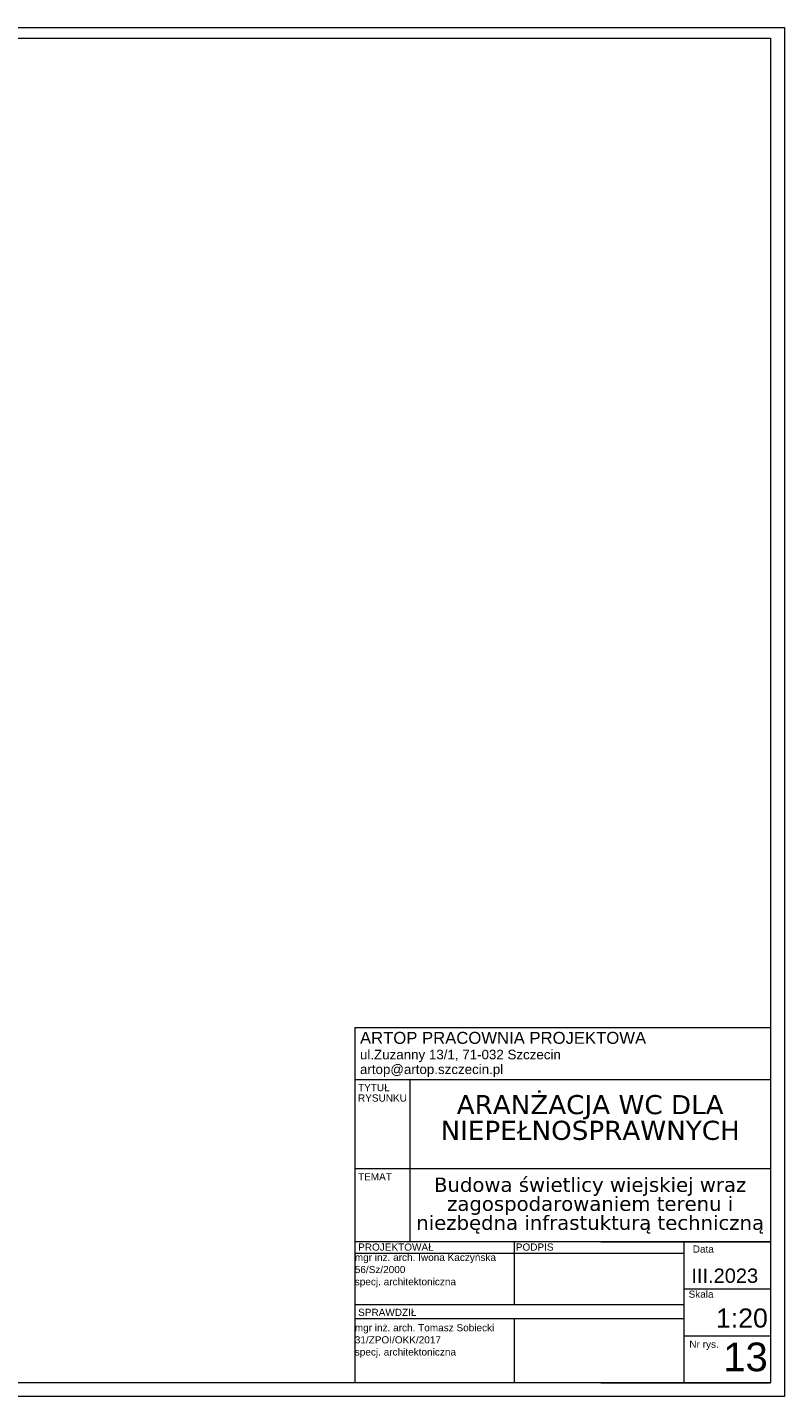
# Model space of a CAD drawing. Extents: x 5465377 to 5465550, y 5925276 to 5925338.
# Tile 119 of 182: x 5465437.56 to 5465440.73, y 5925311.59 to 5925317.32. Entities that reach past the tile are written whole.
import ezdxf

# ---------------------------------------------------------------- set-up
doc = ezdxf.new("R2010")
doc.units = 0
doc.header["$MEASUREMENT"] = 0
for name, color, linetype, lineweight in [('tabelki_Nr_pióra__141_Nr_Pióra__141', 7, 'Continuous', 0), ('tabelki_Nr_pióra__7_Nr_Pióra__141', 7, 'Continuous', 0), ('zzz_elewacje_Nr_pióra__141_Nr_Pióra__141', 7, 'Continuous', 0)]:
    doc.layers.add(name, color=color, linetype=linetype, lineweight=lineweight)
doc.styles.add('GENERATED_STYLE_1', font='arial.ttf')
doc.styles.add('GENERATED_STYLE_4', font='arial.ttf')
doc.styles.add('GENERATED_STYLE_6', font='verdana.ttf')

msp = doc.modelspace()

# ---------------------------------------------------------------- linework, layer by layer
at = {"layer": 'tabelki_Nr_pióra__141_Nr_Pióra__141', "linetype": 'Continuous'}
for p, q in [((5465438.9281, 5925313.1361), (5465440.6705, 5925313.1361)), ((5465438.9281, 5925313.1361), (5465438.9281, 5925311.648)), ((5465440.6705, 5925313.1361), (5465440.6705, 5925311.648)), ((5465440.6705, 5925312.9171), (5465438.9281, 5925312.9171)), ((5465440.6705, 5925312.9171), (5465438.9281, 5925312.9171)), ((5465439.1582, 5925312.9171), (5465439.1582, 5925312.2387)), ((5465440.6705, 5925312.5443), (5465438.9281, 5925312.5443)), ((5465440.6705, 5925312.2387), (5465438.9281, 5925312.2387)), ((5465440.6705, 5925312.2387), (5465438.9281, 5925312.2387)), ((5465439.5965, 5925312.2387), (5465439.5965, 5925311.9764)), ((5465439.9593, 5925312.2387), (5465440.6705, 5925312.2387)), ((5465440.3064, 5925312.2387), (5465440.3064, 5925311.648)), ((5465440.3064, 5925312.1895), (5465438.9281, 5925312.1895)), ((5465440.3064, 5925312.0418), (5465440.6705, 5925312.0418)), ((5465440.3064, 5925311.9751), (5465438.9281, 5925311.9751)), ((5465440.3064, 5925311.9161), (5465438.9281, 5925311.9161)), ((5465439.5965, 5925311.9161), (5465439.5965, 5925311.648)), ((5465440.3064, 5925311.8449), (5465440.6705, 5925311.8449)), ((5465439.9593, 5925311.648), (5465438.9281, 5925311.648)), ((5465440.6705, 5925311.648), (5465438.9281, 5925311.648)), ((5465439.9593, 5925311.648), (5465440.6705, 5925311.648))]:
    msp.add_line(p, q, dxfattribs=at)
at = {"layer": 'zzz_elewacje_Nr_pióra__141_Nr_Pióra__141', "linetype": 'Continuous', "flags": 128}
for points in [[(5465432.6092, 5925317.3238), (5465440.7291, 5925317.3238), (5465440.7291, 5925311.5904), (5465432.6092, 5925311.5904)], [(5465432.9503, 5925317.2782), (5465440.6705, 5925317.2782), (5465440.6705, 5925311.648), (5465432.9503, 5925311.648)]]:
    msp.add_lwpolyline(points, close=True, dxfattribs=at)

# ---------------------------------------------------------------- texts
at = {"layer": 'tabelki_Nr_pióra__7_Nr_Pióra__141', "linetype": 'Continuous', "attachment_point": 7}
for s, insert, char_height, style in [('{ARTOP PRACOWNIA PROJEKTOWA }', (5465438.9498, 5925313.0669), 0.05, 'GENERATED_STYLE_4'), ('{ul.Zuzanny 13/1, 71-032 Szczecin }', (5465438.9498, 5925312.9906), 0.04, 'GENERATED_STYLE_1'), ('{artop@artop.szczecin.pl }', (5465438.9498, 5925312.929), 0.04, 'GENERATED_STYLE_1'), ('{TEMAT}', (5465438.9415, 5925312.496), 0.03, 'GENERATED_STYLE_1'), ('{PROJEKTOWAŁ }', (5465438.942, 5925312.2012), 0.03, 'GENERATED_STYLE_1'), ('{PODPIS }', (5465439.6027, 5925312.2012), 0.03, 'GENERATED_STYLE_1'), ('{ Data}', (5465440.3324, 5925312.193), 0.03, 'GENERATED_STYLE_1'), ('{III.2023}', (5465440.3384, 5925312.0659), 0.06, 'GENERATED_STYLE_4'), ('{ Skala}', (5465440.3149, 5925312.0039), 0.03, 'GENERATED_STYLE_1'), ('{SPRAWDZIŁ}', (5465438.942, 5925311.9278), 0.03, 'GENERATED_STYLE_1'), ('{ 1:20}', (5465440.4103, 5925311.8783), 0.08, 'GENERATED_STYLE_4'), ('{13}', (5465440.472, 5925311.695), 0.12, 'GENERATED_STYLE_4'), ('{ Nr rys.}', (5465440.3182, 5925311.7857), 0.03, 'GENERATED_STYLE_1')]:
    msp.add_mtext(s, dxfattribs=dict(at, insert=insert, char_height=char_height, style=style))
at = {"layer": 'tabelki_Nr_pióra__7_Nr_Pióra__141', "linetype": 'Continuous', "char_height": 0.03, "attachment_point": 7, "style": 'GENERATED_STYLE_1'}
for s, insert, line_spacing_factor in [('{TYTUŁ \\PRYSUNKU}', (5465438.9415, 5925312.8253), 0.870942), ('{mgr inż. arch. Iwona Kaczyńska\\P56/Sz/2000\\Pspecj. architektoniczna}', (5465438.9281, 5925312.0476), 1.018908), ('{mgr inż. arch. Tomasz Sobiecki\\P31/ZPOI/OKK/2017\\Pspecj. architektoniczna}', (5465438.9281, 5925311.7534), 1.015287)]:
    msp.add_mtext(s, dxfattribs=dict(at, insert=insert, line_spacing_factor=line_spacing_factor))
at = {"layer": 'tabelki_Nr_pióra__7_Nr_Pióra__141', "linetype": 'Continuous', "width": 1.512269, "attachment_point": 8, "style": 'GENERATED_STYLE_6'}
for s, insert, char_height, line_spacing_factor in [('{ARANŻACJA WC DLA NIEPEŁNOSPRAWNYCH}', (5465439.9143, 5925312.6639), 0.08, 0.80715), ('{Budowa świetlicy wiejskiej wraz zagospodarowaniem terenu i niezbędna infrastukturą techniczną}', (5465439.9143, 5925312.2728), 0.06, 0.794969)]:
    msp.add_mtext(s, dxfattribs=dict(at, insert=insert, char_height=char_height, line_spacing_factor=line_spacing_factor))

doc.saveas('drawing.dxf')
